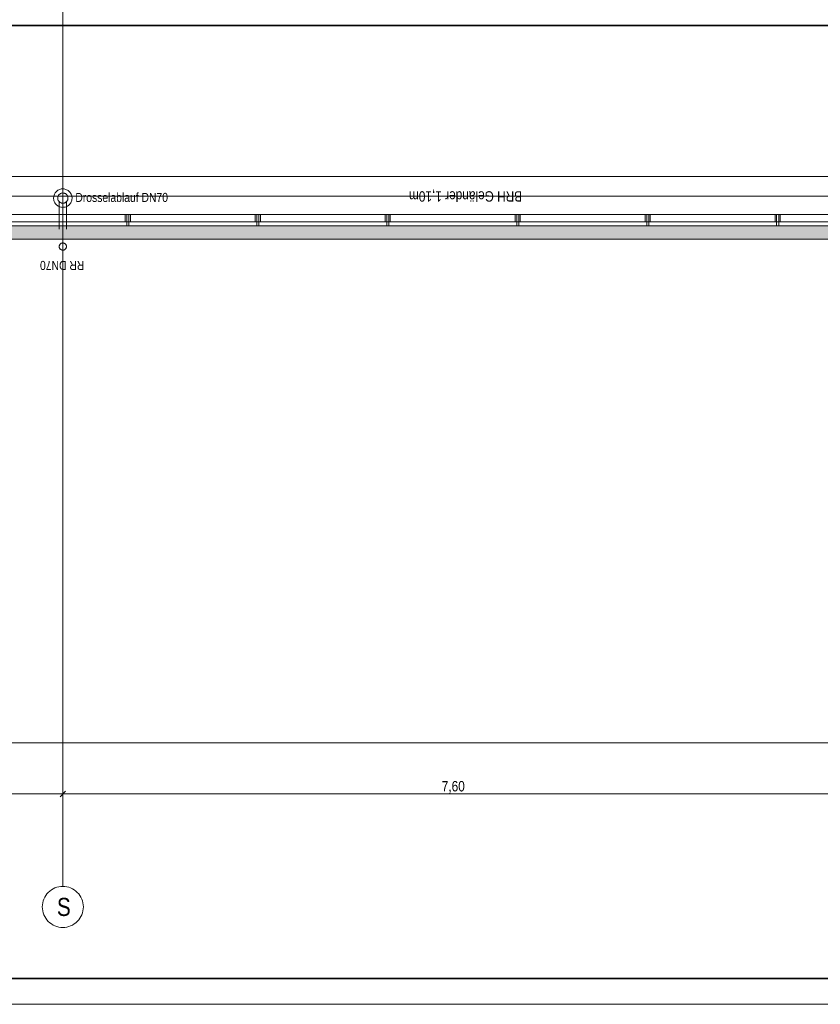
# Model space of a CAD drawing. Extents: x -720 to 300, y 62 to 1112.
# Tile 11 of 60: x -313 to -157, y 62 to 254. Entities that reach past the tile are written whole.
import ezdxf
from ezdxf.lldxf.tags import DXFTag

# ---------------------------------------------------------------- set-up
doc = ezdxf.new("R2010")
doc.units = 0
doc.layers.get('0').update_dxf_attribs({"lineweight": 13})
for name, color, linetype, lineweight, true_color in [('30 -36 Dächer- 3 Dachbeläge', 9, 'Continuous', 15, 0x808080), ('30 -36 Dächer- 3 Dachbeläge Gründach', 9, 'Continuous', 9, 0x808080), ('30 -36 Dächer- 4 Dachbekleidungen', 9, 'Continuous', 9, 0x808080), ('40 -41 Abwasser_Wasser_Gas- 1 Abwasser + sanitäre Anlagen', 7, 'Continuous', 9, 0xff6633), ('70 -72 Beschriftung- 1 Beschriftung allgemein', 7, 'Continuous', 9, 0xff6633), ('70 -76 Bemaßung- 2 Allgemein', 9, 'Continuous', 5, 0x808080)]:
    doc.layers.add(name, color=color, linetype=linetype, lineweight=lineweight, true_color=true_color)
for name, color, linetype, lineweight in [('40 -41 Abwasser_Wasser_Gas- 2 Wasser-1', 7, 'Continuous', 15), ('70 -71 Achsen- 1 Gebäudeachsen', 7, 'STRICHPUNKT2-A06DN9U3MF', 18), ('E_PV_Aufstellzone', 7, 'grob', 35), ('iwb_Plankopf Rahmen', 7, 'Continuous', 35), ('Keine', 7, 'Continuous', 9)]:
    doc.layers.add(name, color=color, linetype=linetype, lineweight=lineweight)
doc.styles.get("Standard").update_dxf_attribs({"font": 'ARIALN.TTF'})
tags = doc.linetypes.add('grob', pattern=[14, 3, -8, 3]).pattern_tags.tags
tags[8:9] = [DXFTag(74, 4), DXFTag(75, 0), DXFTag(340, '0'), DXFTag(46, 0.0), DXFTag(50, 0.0), DXFTag(44, 0.0), DXFTag(45, 0.0)]
tags[6:7] = [DXFTag(74, 4), DXFTag(75, 0), DXFTag(340, '0'), DXFTag(46, 0.0), DXFTag(50, 0.0), DXFTag(44, 0.0), DXFTag(45, 0.0)]
tags[4:5] = [DXFTag(74, 4), DXFTag(75, 0), DXFTag(340, '0'), DXFTag(46, 0.0), DXFTag(50, 0.0), DXFTag(44, 0.0), DXFTag(45, 0.0)]
tags = doc.linetypes.add('grob-A06DN9U4MF', pattern=[14, 3, -8, 3]).pattern_tags.tags
tags[8:9] = [DXFTag(74, 4), DXFTag(75, 0), DXFTag(340, '0'), DXFTag(46, 0.0), DXFTag(50, 0.0), DXFTag(44, 0.0), DXFTag(45, 0.0)]
tags[6:7] = [DXFTag(74, 4), DXFTag(75, 0), DXFTag(340, '0'), DXFTag(46, 0.0), DXFTag(50, 0.0), DXFTag(44, 0.0), DXFTag(45, 0.0)]
tags[4:5] = [DXFTag(74, 4), DXFTag(75, 0), DXFTag(340, '0'), DXFTag(46, 0.0), DXFTag(50, 0.0), DXFTag(44, 0.0), DXFTag(45, 0.0)]
tags = doc.linetypes.add('STRICHPUNKT2-A06DN9U3MF', pattern=[12.7, 6.35, -3.175, 0, -3.175]).pattern_tags.tags
tags[10:11] = [DXFTag(74, 4), DXFTag(75, 0), DXFTag(340, '0'), DXFTag(46, 0.0), DXFTag(50, 0.0), DXFTag(44, 0.0), DXFTag(45, 0.0)]
tags[8:9] = [DXFTag(74, 4), DXFTag(75, 0), DXFTag(340, '0'), DXFTag(46, 0.0), DXFTag(50, 0.0), DXFTag(44, 0.0), DXFTag(45, 0.0)]
tags[6:7] = [DXFTag(74, 4), DXFTag(75, 0), DXFTag(340, '0'), DXFTag(46, 0.0), DXFTag(50, 0.0), DXFTag(44, 0.0), DXFTag(45, 0.0)]
tags[4:5] = [DXFTag(74, 4), DXFTag(75, 0), DXFTag(340, '0'), DXFTag(46, 0.0), DXFTag(50, 0.0), DXFTag(44, 0.0), DXFTag(45, 0.0)]

# ---------------------------------------------------------------- blocks, each defined once
blk = doc.blocks.new('Referenz-A06DN9U5MF')
at = {"layer": '30 -36 Dächer- 3 Dachbeläge', "color": 0, "lineweight": 9}
for p, q in [((-593.85, 223.71), (76.46, 223.71)), ((76.46, 214.11), (-614.65, 214.11))]:
    blk.add_line(p, q, dxfattribs=at)
at = {"layer": '30 -36 Dächer- 3 Dachbeläge', "color": 0, "linetype": 'Continuous', "ltscale": 0.15}
for p, q in [((76.46, 214.11), (-614.65, 214.11)), ((-617.25, 211.51), (76.46, 211.51))]:
    blk.add_line(p, q, dxfattribs=at)
at = {"layer": '30 -36 Dächer- 3 Dachbeläge', "color": 0, "linetype": 'Continuous', "lineweight": 0, "ltscale": 0.13}
for points in [[(76.46, 212.65), (-614.65, 214.11), (-617.25, 211.51)], [(76.46, 212.65), (-614.65, 214.11), (76.46, 214.11)], [(76.46, 212.65), (-617.25, 211.51), (76.46, 211.51)]]:
    blk.add_solid(points, dxfattribs=at)
at = {"layer": '30 -36 Dächer- 3 Dachbeläge Gründach', "color": 0, "linetype": 'Continuous', "ltscale": 0.13}
blk.add_line((-593.85, 223.71), (76.46, 223.71), dxfattribs=at)
at = {"layer": '30 -36 Dächer- 4 Dachbekleidungen', "color": 0, "linetype": 'Continuous', "ltscale": 0.13}
for p, q in [((76.46, 216.31), (-613.85, 216.31)), ((-613.85, 214.91), (76.46, 214.91)), ((-292.68, 214.91), (-292.68, 216.31)), ((-292.68, 216.31), (-292.38, 216.31)), ((-292.38, 214.91), (-292.38, 216.31)), ((-292.38, 216.31), (-291.98, 216.31)), ((-291.98, 214.91), (-292.38, 214.91)), ((-292.38, 214.91), (-292.38, 214.11)), ((-291.98, 216.31), (-291.98, 214.91)), ((-291.68, 216.31), (-291.98, 216.31)), ((-291.98, 214.11), (-291.98, 214.91)), ((-291.68, 214.91), (-291.68, 216.31)), ((-267.35, 214.91), (-267.35, 216.31)), ((-267.35, 216.31), (-267.05, 216.31)), ((-267.05, 214.91), (-267.05, 216.31)), ((-267.05, 216.31), (-266.65, 216.31)), ((-266.65, 214.91), (-267.05, 214.91)), ((-267.05, 214.91), (-267.05, 214.11)), ((-266.65, 216.31), (-266.65, 214.91)), ((-266.35, 216.31), (-266.65, 216.31)), ((-266.65, 214.11), (-266.65, 214.91)), ((-266.35, 214.91), (-266.35, 216.31)), ((-242.02, 214.91), (-242.02, 216.31)), ((-242.02, 216.31), (-241.72, 216.31)), ((-241.72, 214.91), (-241.72, 216.31)), ((-241.72, 216.31), (-241.32, 216.31)), ((-241.32, 214.91), (-241.72, 214.91)), ((-241.72, 214.91), (-241.72, 214.11)), ((-241.32, 216.31), (-241.32, 214.91)), ((-241.02, 216.31), (-241.32, 216.31)), ((-241.32, 214.11), (-241.32, 214.91)), ((-241.02, 214.91), (-241.02, 216.31)), ((-216.68, 214.91), (-216.68, 216.31)), ((-216.68, 216.31), (-216.38, 216.31)), ((-216.38, 214.91), (-216.38, 216.31)), ((-216.38, 216.31), (-215.98, 216.31)), ((-215.98, 214.91), (-216.38, 214.91)), ((-216.38, 214.91), (-216.38, 214.11)), ((-215.98, 216.31), (-215.98, 214.91)), ((-215.68, 216.31), (-215.98, 216.31)), ((-215.98, 214.11), (-215.98, 214.91)), ((-215.68, 214.91), (-215.68, 216.31)), ((-191.35, 214.91), (-191.35, 216.31)), ((-191.35, 216.31), (-191.05, 216.31)), ((-191.05, 214.91), (-191.05, 216.31)), ((-191.05, 216.31), (-190.65, 216.31)), ((-190.65, 214.91), (-191.05, 214.91)), ((-191.05, 214.91), (-191.05, 214.11)), ((-190.65, 216.31), (-190.65, 214.91)), ((-190.35, 216.31), (-190.65, 216.31)), ((-190.65, 214.11), (-190.65, 214.91)), ((-190.35, 214.91), (-190.35, 216.31)), ((-166.02, 214.91), (-166.02, 216.31)), ((-166.02, 216.31), (-165.72, 216.31)), ((-165.72, 214.91), (-165.72, 216.31)), ((-165.72, 216.31), (-165.32, 216.31)), ((-165.32, 214.91), (-165.72, 214.91)), ((-165.72, 214.91), (-165.72, 214.11)), ((-165.32, 216.31), (-165.32, 214.91)), ((-165.02, 216.31), (-165.32, 216.31)), ((-165.32, 214.11), (-165.32, 214.91)), ((-165.02, 214.91), (-165.02, 216.31)), ((-292.38, 214.11), (-291.98, 214.11)), ((-267.05, 214.11), (-266.65, 214.11)), ((-241.72, 214.11), (-241.32, 214.11)), ((-216.38, 214.11), (-215.98, 214.11)), ((-191.05, 214.11), (-190.65, 214.11)), ((-165.72, 214.11), (-165.32, 214.11))]:
    blk.add_line(p, q, dxfattribs=at)
at = {"layer": '40 -41 Abwasser_Wasser_Gas- 1 Abwasser + sanitäre Anlagen', "color": 0, "linetype": 'grob-A06DN9U4MF', "ltscale": 0.13}
for p, q in [((-304.85, 224.6), (-304.85, 219.51)), ((-305.55, 218.8), (-305.55, 213.44)), ((-304.15, 218.8), (-304.15, 213.44))]:
    blk.add_line(p, q, dxfattribs=at)
at = {"layer": '40 -41 Abwasser_Wasser_Gas- 1 Abwasser + sanitäre Anlagen', "color": 0, "linetype": 'Continuous', "lineweight": 5, "ltscale": 0.13}
for p, q in [((-304.85, 219.51), (-304.87, 219.57)), ((-304.87, 219.57), (-304.83, 219.57)), ((-304.83, 219.57), (-304.85, 219.51))]:
    blk.add_line(p, q, dxfattribs=at)
at = {"layer": '40 -41 Abwasser_Wasser_Gas- 1 Abwasser + sanitäre Anlagen', "color": 0, "lineweight": 0}
for points in [[(-304.85, 219.51), (-304.87, 219.57), (-304.85, 219.57)], [(-304.85, 219.51), (-304.85, 219.57), (-304.83, 219.57)]]:
    blk.add_solid(points, dxfattribs=at)
at = {"layer": '40 -41 Abwasser_Wasser_Gas- 2 Wasser-1', "color": 0, "linetype": 'Continuous', "ltscale": 0.15}
for p, q in [((-304.85, 219.51), (-304.85, 223.35)), ((-306.31, 220.56), (-306.2, 220.7)), ((-306.2, 220.7), (-306.08, 220.83)), ((-306.08, 220.83), (-305.95, 220.94)), ((-305.95, 220.94), (-305.8, 221.04)), ((-305.8, 221.04), (-305.65, 221.13)), ((-305.65, 221.13), (-305.48, 221.2)), ((-305.48, 221.2), (-305.32, 221.25)), ((-305.32, 221.25), (-305.14, 221.29)), ((-305.14, 221.29), (-304.97, 221.31)), ((-304.97, 221.31), (-304.79, 221.31)), ((-304.79, 221.31), (-304.61, 221.3)), ((-304.61, 221.3), (-304.44, 221.27)), ((-304.44, 221.27), (-304.27, 221.22)), ((-304.27, 221.22), (-304.11, 221.15)), ((-304.11, 221.15), (-303.95, 221.07)), ((-303.95, 221.07), (-303.8, 220.98)), ((-303.8, 220.98), (-303.66, 220.87)), ((-303.66, 220.87), (-303.54, 220.74)), ((-303.54, 220.74), (-303.42, 220.61)), ((-306.65, 219.57), (-306.63, 219.75)), ((-306.65, 219.39), (-306.65, 219.57)), ((-306.63, 219.22), (-306.65, 219.39)), ((-306.63, 219.75), (-306.6, 219.92)), ((-306.59, 219.05), (-306.63, 219.22)), ((-306.6, 219.92), (-306.55, 220.09)), ((-306.53, 218.88), (-306.59, 219.05)), ((-306.55, 220.09), (-306.49, 220.25)), ((-306.46, 218.72), (-306.53, 218.88)), ((-306.49, 220.25), (-306.41, 220.41)), ((-306.38, 218.56), (-306.46, 218.72)), ((-306.41, 220.41), (-306.31, 220.56)), ((-305.85, 219.54), (-305.84, 219.64)), ((-305.85, 219.45), (-305.85, 219.54)), ((-305.84, 219.35), (-305.85, 219.45)), ((-305.84, 219.64), (-305.82, 219.74)), ((-305.82, 219.25), (-305.84, 219.35)), ((-305.82, 219.74), (-305.8, 219.83)), ((-305.79, 219.16), (-305.82, 219.25)), ((-305.8, 219.83), (-305.76, 219.92)), ((-305.75, 219.07), (-305.79, 219.16)), ((-305.76, 219.92), (-305.72, 220.01)), ((-305.7, 218.98), (-305.75, 219.07)), ((-305.72, 220.01), (-305.66, 220.09)), ((-305.64, 218.9), (-305.7, 218.98)), ((-305.66, 220.09), (-305.6, 220.17)), ((-305.58, 218.83), (-305.64, 218.9)), ((-305.6, 220.17), (-305.53, 220.24)), ((-305.51, 218.76), (-305.58, 218.83)), ((-305.53, 220.24), (-305.46, 220.31)), ((-305.43, 218.7), (-305.51, 218.76)), ((-305.46, 220.31), (-305.38, 220.36)), ((-305.35, 218.65), (-305.43, 218.7)), ((-305.38, 220.36), (-305.29, 220.41)), ((-305.29, 220.41), (-305.2, 220.45)), ((-305.2, 220.45), (-305.11, 220.48)), ((-305.11, 220.48), (-305.01, 220.5)), ((-305.01, 220.5), (-304.92, 220.51)), ((-304.92, 220.51), (-304.82, 220.51)), ((-304.82, 220.51), (-304.72, 220.5)), ((-304.72, 220.5), (-304.62, 220.49)), ((-304.62, 220.49), (-304.53, 220.46)), ((-304.53, 220.46), (-304.44, 220.42)), ((-304.44, 220.42), (-304.35, 220.38)), ((-304.35, 220.38), (-304.27, 220.32)), ((-304.24, 218.72), (-304.32, 218.66)), ((-304.27, 220.32), (-304.19, 220.26)), ((-304.17, 218.78), (-304.24, 218.72)), ((-304.19, 220.26), (-304.12, 220.2)), ((-304.1, 218.85), (-304.17, 218.78)), ((-304.12, 220.2), (-304.06, 220.12)), ((-304.04, 218.93), (-304.1, 218.85)), ((-304.06, 220.12), (-304, 220.04)), ((-303.98, 219.01), (-304.04, 218.93)), ((-304, 220.04), (-303.95, 219.95)), ((-303.94, 219.1), (-303.98, 219.01)), ((-303.95, 219.95), (-303.91, 219.86)), ((-303.9, 219.19), (-303.94, 219.1)), ((-303.91, 219.86), (-303.88, 219.77)), ((-303.88, 219.29), (-303.9, 219.19)), ((-303.88, 219.77), (-303.86, 219.67)), ((-303.86, 219.38), (-303.88, 219.29)), ((-303.86, 219.67), (-303.85, 219.58)), ((-303.85, 219.48), (-303.86, 219.38)), ((-303.85, 219.58), (-303.85, 219.48)), ((-303.42, 220.61), (-303.32, 220.46)), ((-303.32, 220.46), (-303.24, 220.31)), ((-303.21, 218.77), (-303.29, 218.61)), ((-303.24, 220.31), (-303.17, 220.15)), ((-303.15, 218.93), (-303.21, 218.77)), ((-303.17, 220.15), (-303.11, 219.98)), ((-303.1, 219.1), (-303.15, 218.93)), ((-303.11, 219.98), (-303.07, 219.81)), ((-303.07, 219.28), (-303.1, 219.1)), ((-303.07, 219.81), (-303.05, 219.63)), ((-303.05, 219.45), (-303.07, 219.28)), ((-303.05, 219.63), (-303.05, 219.45)), ((-306.28, 218.42), (-306.38, 218.56)), ((-306.16, 218.28), (-306.28, 218.42)), ((-306.04, 218.16), (-306.16, 218.28)), ((-305.9, 218.05), (-306.04, 218.16)), ((-305.75, 217.95), (-305.9, 218.05)), ((-305.59, 217.87), (-305.75, 217.95)), ((-305.43, 217.81), (-305.59, 217.87)), ((-305.26, 217.76), (-305.43, 217.81)), ((-305.26, 218.6), (-305.35, 218.65)), ((-305.17, 218.57), (-305.26, 218.6)), ((-305.08, 217.73), (-305.26, 217.76)), ((-305.08, 218.54), (-305.17, 218.57)), ((-304.98, 218.52), (-305.08, 218.54)), ((-304.91, 217.71), (-305.08, 217.73)), ((-304.88, 218.51), (-304.98, 218.52)), ((-304.73, 217.72), (-304.91, 217.71)), ((-304.78, 218.51), (-304.88, 218.51)), ((-304.69, 218.53), (-304.78, 218.51)), ((-304.56, 217.74), (-304.73, 217.72)), ((-304.59, 218.55), (-304.69, 218.53)), ((-304.5, 218.58), (-304.59, 218.55)), ((-304.38, 217.77), (-304.56, 217.74)), ((-304.41, 218.62), (-304.5, 218.58)), ((-304.32, 218.66), (-304.41, 218.62)), ((-304.22, 217.83), (-304.38, 217.77)), ((-304.05, 217.9), (-304.22, 217.83)), ((-303.9, 217.98), (-304.05, 217.9)), ((-303.75, 218.08), (-303.9, 217.98)), ((-303.62, 218.2), (-303.75, 218.08)), ((-303.5, 218.33), (-303.62, 218.2)), ((-303.39, 218.46), (-303.5, 218.33)), ((-303.29, 218.61), (-303.39, 218.46)), ((-305.55, 210.1), (-305.54, 210.16)), ((-305.55, 210.1), (-305.54, 210.16)), ((-305.55, 210.03), (-305.55, 210.1)), ((-305.55, 210.03), (-305.55, 210.1)), ((-305.54, 209.96), (-305.55, 210.03)), ((-305.54, 209.96), (-305.55, 210.03)), ((-305.54, 210.16), (-305.53, 210.23)), ((-305.54, 210.16), (-305.53, 210.23)), ((-305.53, 209.89), (-305.54, 209.96)), ((-305.53, 209.89), (-305.54, 209.96)), ((-305.53, 210.23), (-305.51, 210.3)), ((-305.53, 210.23), (-305.51, 210.3)), ((-305.51, 209.83), (-305.53, 209.89)), ((-305.51, 209.83), (-305.53, 209.89)), ((-305.51, 210.3), (-305.49, 210.36)), ((-305.51, 210.3), (-305.49, 210.36)), ((-305.48, 209.76), (-305.51, 209.83)), ((-305.48, 209.76), (-305.51, 209.83)), ((-305.49, 210.36), (-305.46, 210.42)), ((-305.49, 210.36), (-305.46, 210.42)), ((-305.44, 209.7), (-305.48, 209.76)), ((-305.44, 209.7), (-305.48, 209.76)), ((-305.46, 210.42), (-305.42, 210.48)), ((-305.46, 210.42), (-305.42, 210.48)), ((-305.41, 209.65), (-305.44, 209.7)), ((-305.41, 209.65), (-305.44, 209.7)), ((-305.42, 210.48), (-305.38, 210.53)), ((-305.42, 210.48), (-305.38, 210.53)), ((-305.36, 209.59), (-305.41, 209.65)), ((-305.36, 209.59), (-305.41, 209.65)), ((-305.38, 210.53), (-305.33, 210.58)), ((-305.38, 210.53), (-305.33, 210.58)), ((-305.31, 209.55), (-305.36, 209.59)), ((-305.31, 209.55), (-305.36, 209.59)), ((-305.33, 210.58), (-305.28, 210.63)), ((-305.33, 210.58), (-305.28, 210.63)), ((-305.26, 209.5), (-305.31, 209.55)), ((-305.26, 209.5), (-305.31, 209.55)), ((-305.28, 210.63), (-305.22, 210.67)), ((-305.28, 210.63), (-305.22, 210.67)), ((-305.2, 209.47), (-305.26, 209.5)), ((-305.2, 209.47), (-305.26, 209.5)), ((-305.22, 210.67), (-305.16, 210.7)), ((-305.22, 210.67), (-305.16, 210.7)), ((-305.14, 209.43), (-305.2, 209.47)), ((-305.14, 209.43), (-305.2, 209.47)), ((-305.16, 210.7), (-305.1, 210.73)), ((-305.16, 210.7), (-305.1, 210.73)), ((-305.07, 209.41), (-305.14, 209.43)), ((-305.07, 209.41), (-305.14, 209.43)), ((-305.1, 210.73), (-305.03, 210.75)), ((-305.1, 210.73), (-305.03, 210.75)), ((-305.01, 209.39), (-305.07, 209.41)), ((-305.01, 209.39), (-305.07, 209.41)), ((-305.03, 210.75), (-304.96, 210.76)), ((-305.03, 210.75), (-304.96, 210.76)), ((-304.94, 209.38), (-305.01, 209.39)), ((-304.94, 209.38), (-305.01, 209.39)), ((-304.96, 210.76), (-304.9, 210.77)), ((-304.96, 210.76), (-304.9, 210.77)), ((-304.87, 209.37), (-304.94, 209.38)), ((-304.87, 209.37), (-304.94, 209.38)), ((-304.9, 210.77), (-304.83, 210.77)), ((-304.9, 210.77), (-304.83, 210.77)), ((-304.8, 209.37), (-304.87, 209.37)), ((-304.8, 209.37), (-304.87, 209.37)), ((-304.83, 210.77), (-304.76, 210.77)), ((-304.83, 210.77), (-304.76, 210.77)), ((-304.74, 209.38), (-304.8, 209.37)), ((-304.74, 209.38), (-304.8, 209.37)), ((-304.76, 210.77), (-304.69, 210.75)), ((-304.76, 210.77), (-304.69, 210.75)), ((-304.67, 209.4), (-304.74, 209.38)), ((-304.67, 209.4), (-304.74, 209.38)), ((-304.69, 210.75), (-304.62, 210.74)), ((-304.69, 210.75), (-304.62, 210.74)), ((-304.6, 209.42), (-304.67, 209.4)), ((-304.6, 209.42), (-304.67, 209.4)), ((-304.62, 210.74), (-304.56, 210.71)), ((-304.62, 210.74), (-304.56, 210.71)), ((-304.54, 209.44), (-304.6, 209.42)), ((-304.54, 209.44), (-304.6, 209.42)), ((-304.56, 210.71), (-304.5, 210.68)), ((-304.56, 210.71), (-304.5, 210.68)), ((-304.48, 209.48), (-304.54, 209.44)), ((-304.48, 209.48), (-304.54, 209.44)), ((-304.5, 210.68), (-304.44, 210.64)), ((-304.5, 210.68), (-304.44, 210.64)), ((-304.42, 209.52), (-304.48, 209.48)), ((-304.42, 209.52), (-304.48, 209.48)), ((-304.44, 210.64), (-304.39, 210.6)), ((-304.44, 210.64), (-304.39, 210.6)), ((-304.37, 209.56), (-304.42, 209.52)), ((-304.37, 209.56), (-304.42, 209.52)), ((-304.39, 210.6), (-304.34, 210.55)), ((-304.39, 210.6), (-304.34, 210.55)), ((-304.32, 209.61), (-304.37, 209.56)), ((-304.32, 209.61), (-304.37, 209.56)), ((-304.34, 210.55), (-304.29, 210.5)), ((-304.34, 210.55), (-304.29, 210.5)), ((-304.28, 209.66), (-304.32, 209.61)), ((-304.28, 209.66), (-304.32, 209.61)), ((-304.29, 210.5), (-304.26, 210.44)), ((-304.29, 210.5), (-304.26, 210.44)), ((-304.24, 209.72), (-304.28, 209.66)), ((-304.24, 209.72), (-304.28, 209.66)), ((-304.26, 210.44), (-304.22, 210.38)), ((-304.26, 210.44), (-304.22, 210.38)), ((-304.21, 209.78), (-304.24, 209.72)), ((-304.21, 209.78), (-304.24, 209.72)), ((-304.22, 210.38), (-304.19, 210.32)), ((-304.22, 210.38), (-304.19, 210.32)), ((-304.19, 209.85), (-304.21, 209.78)), ((-304.19, 209.85), (-304.21, 209.78)), ((-304.19, 210.32), (-304.17, 210.25)), ((-304.19, 210.32), (-304.17, 210.25)), ((-304.17, 209.91), (-304.19, 209.85)), ((-304.17, 209.91), (-304.19, 209.85)), ((-304.17, 210.25), (-304.16, 210.19)), ((-304.17, 210.25), (-304.16, 210.19)), ((-304.16, 209.98), (-304.17, 209.91)), ((-304.16, 209.98), (-304.17, 209.91)), ((-304.16, 210.19), (-304.15, 210.12)), ((-304.16, 210.19), (-304.15, 210.12)), ((-304.15, 210.05), (-304.16, 209.98)), ((-304.15, 210.05), (-304.16, 209.98)), ((-304.15, 210.12), (-304.15, 210.05)), ((-304.15, 210.12), (-304.15, 210.05))]:
    blk.add_line(p, q, dxfattribs=at)
at = {"layer": '70 -71 Achsen- 1 Gebäudeachsen', "color": 0, "linetype": 'STRICHPUNKT2-A06DN9U3MF', "ltscale": 0.18}
for p, q in [((-304.85, 1084.85), (-304.85, 85.41)), ((-682.49, 219.91), (76.46, 219.91))]:
    blk.add_line(p, q, dxfattribs=at)
at = {"layer": '70 -76 Bemaßung- 2 Allgemein', "color": 0, "linetype": 'Continuous', "ltscale": 0.13}
for p, q in [((76.46, 113.41), (-595.85, 113.41)), ((-304.32, 103.94), (-305.38, 102.88)), ((-305.38, 102.88), (-304.32, 103.94)), ((-304.85, 105.41), (-304.85, 102.41)), ((-304.85, 105.41), (-304.85, 102.41)), ((-305.91, 103.41), (-455.79, 103.41)), ((-304.35, 103.41), (-305.91, 103.41)), ((-305.35, 103.41), (-303.79, 103.41)), ((-153.91, 103.41), (-303.79, 103.41))]:
    blk.add_line(p, q, dxfattribs=at)
at = {"layer": 'Keine', "color": 0, "linetype": 'Continuous', "ltscale": 0.13}
for p, q in [((-307.68, 84.24), (-307.39, 84.5)), ((-307.39, 84.5), (-307.07, 84.74)), ((-307.07, 84.74), (-306.74, 84.94)), ((-306.74, 84.94), (-306.38, 85.11)), ((-306.38, 85.11), (-306.01, 85.24)), ((-306.01, 85.24), (-305.63, 85.34)), ((-305.63, 85.34), (-305.24, 85.39)), ((-305.24, 85.39), (-304.85, 85.41)), ((-304.85, 85.41), (-304.46, 85.39)), ((-304.46, 85.39), (-304.07, 85.34)), ((-304.07, 85.34), (-303.69, 85.24)), ((-303.69, 85.24), (-303.32, 85.11)), ((-303.32, 85.11), (-302.96, 84.94)), ((-302.96, 84.94), (-302.63, 84.74)), ((-302.63, 84.74), (-302.31, 84.5)), ((-302.31, 84.5), (-302.02, 84.24)), ((-308.77, 82.19), (-308.68, 82.57)), ((-308.68, 82.57), (-308.55, 82.94)), ((-308.55, 82.94), (-308.38, 83.3)), ((-308.38, 83.3), (-308.18, 83.63)), ((-308.18, 83.63), (-307.94, 83.95)), ((-307.94, 83.95), (-307.68, 84.24)), ((-302.02, 84.24), (-301.76, 83.95)), ((-301.76, 83.95), (-301.52, 83.63)), ((-301.52, 83.63), (-301.32, 83.3)), ((-301.32, 83.3), (-301.15, 82.94)), ((-301.15, 82.94), (-301.02, 82.57)), ((-301.02, 82.57), (-300.93, 82.19)), ((-308.85, 81.41), (-308.83, 81.8)), ((-308.83, 81.02), (-308.85, 81.41)), ((-308.83, 81.8), (-308.77, 82.19)), ((-308.77, 80.63), (-308.83, 81.02)), ((-308.68, 80.25), (-308.77, 80.63)), ((-300.93, 80.63), (-301.02, 80.25)), ((-300.93, 82.19), (-300.87, 81.8)), ((-300.87, 81.02), (-300.93, 80.63)), ((-300.87, 81.8), (-300.85, 81.41)), ((-300.85, 81.41), (-300.87, 81.02)), ((-308.55, 79.88), (-308.68, 80.25)), ((-308.38, 79.53), (-308.55, 79.88)), ((-308.18, 79.19), (-308.38, 79.53)), ((-307.94, 78.87), (-308.18, 79.19)), ((-307.68, 78.58), (-307.94, 78.87)), ((-301.76, 78.87), (-302.02, 78.58)), ((-301.52, 79.19), (-301.76, 78.87)), ((-301.32, 79.53), (-301.52, 79.19)), ((-301.15, 79.88), (-301.32, 79.53)), ((-301.02, 80.25), (-301.15, 79.88)), ((-307.39, 78.32), (-307.68, 78.58)), ((-307.07, 78.09), (-307.39, 78.32)), ((-306.74, 77.88), (-307.07, 78.09)), ((-306.38, 77.72), (-306.74, 77.88)), ((-306.01, 77.58), (-306.38, 77.72)), ((-305.63, 77.49), (-306.01, 77.58)), ((-305.24, 77.43), (-305.63, 77.49)), ((-304.85, 77.41), (-305.24, 77.43)), ((-304.46, 77.43), (-304.85, 77.41)), ((-304.07, 77.49), (-304.46, 77.43)), ((-303.69, 77.58), (-304.07, 77.49)), ((-303.32, 77.72), (-303.69, 77.58)), ((-302.96, 77.88), (-303.32, 77.72)), ((-302.63, 78.09), (-302.96, 77.88)), ((-302.31, 78.32), (-302.63, 78.09)), ((-302.02, 78.58), (-302.31, 78.32))]:
    blk.add_line(p, q, dxfattribs=at)
at = {"layer": '70 -72 Beschriftung- 1 Beschriftung allgemein', "color": 0, "linetype": 'Continuous', "ltscale": 0.13, "insert": (-302.41, 220.53), "char_height": 1.7621, "attachment_point": 1}
blk.add_mtext('{\\fArial Narrow;Drosselablauf DN70}', dxfattribs=at)
at = {"layer": '70 -72 Beschriftung- 1 Beschriftung allgemein', "color": 0, "linetype": 'Continuous', "ltscale": 0.13, "attachment_point": 1, "rotation": 180}
for s, insert, char_height in [('{\\fArial Narrow;BRH Geländer 1,10m}', (-215.33, 218.83), 2.0138), ('{\\fArial Narrow;RR DN70}', (-300.66, 205.51), 1.7621), ('{\\fArial Narrow;RR DN70}', (-300.66, 205.51), 1.7621)]:
    blk.add_mtext(s, dxfattribs=dict(at, insert=insert, char_height=char_height))
at = {"layer": '70 -76 Bemaßung- 2 Allgemein', "color": 0, "linetype": 'Continuous', "ltscale": 0.13, "insert": (-230.99, 105.93), "char_height": 2.0138, "attachment_point": 1}
blk.add_mtext('{\\fArial Narrow;7,60}', dxfattribs=at)
at = {"layer": 'Keine', "color": 0, "linetype": 'Continuous', "ltscale": 0.13, "insert": (-306, 83.17), "char_height": 3.5241, "attachment_point": 1}
blk.add_mtext('{\\fArial Narrow;S}', dxfattribs=at)
blk = doc.blocks.new('Polygon-A06DN9U7MF')
at = {"color": 0, "linetype": 'ByBlock', "lineweight": -2, "ltscale": 0.7}
blk.add_line((76.46, 253.13), (-550.14, 253.13), dxfattribs=at)

msp = doc.modelspace()

# ---------------------------------------------------------------- linework, layer by layer
at = {"layer": 'iwb_Plankopf Rahmen', "color": 8, "lineweight": 13, "ltscale": 0.13, "true_color": 0x808080}
msp.add_lwpolyline([(300.35, 62.43), (-719.65, 62.43), (-719.65, 1112.43), (300.35, 1112.43), (300.35, 62.43)], close=True, dxfattribs=at)
at = {"layer": 'iwb_Plankopf Rahmen', "ltscale": 0.35}
msp.add_lwpolyline([(-699.65, 67.43), (-699.65, 1107.43), (295.35, 1107.43), (295.35, 67.43), (-599.65, 67.43), (-699.65, 67.43)], close=True, dxfattribs=at)

# ---------------------------------------------------------------- block references
at = {"color": 8, "lineweight": 13, "ltscale": 0.13, "true_color": 0x808080}
msp.add_blockref('Referenz-A06DN9U5MF', (0, 0), dxfattribs=at)
at = {"layer": 'E_PV_Aufstellzone', "ltscale": 0.7}
msp.add_blockref('Polygon-A06DN9U7MF', (0, 0), dxfattribs=at)

doc.saveas('drawing.dxf')
